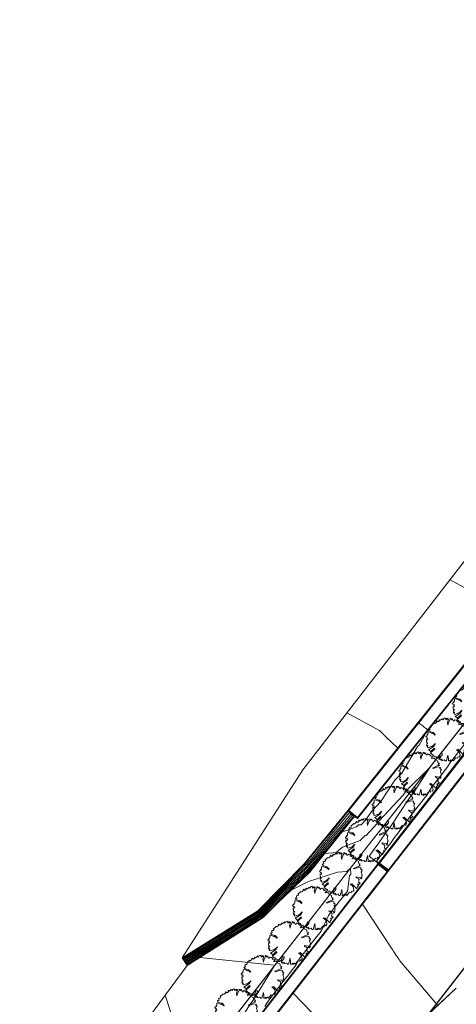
# Model space of a CAD drawing. Header units: metres. Extents: x 3490449 to 3490968, y 5754217 to 5754743.
# Tile 75 of 212: x 3490575 to 3490585, y 5754475 to 5754499. Entities that reach past the tile are written whole.
import ezdxf

# ---------------------------------------------------------------- set-up
doc = ezdxf.new("R2010")
doc.units = ezdxf.units.M
doc.header["$LTSCALE"] = 0.25
doc.linetypes.add('Kartierung-07$0$AUSGEZOGEN', pattern=[0])
for name, color, linetype, lineweight, true_color in [('Kartierung-07$0$$BRUCH', 7, 'Continuous', 18, 0x82563a), ('Kartierung-07$0$$HOEHEN_Haupt', 7, 'Continuous', 18, 0x82563a), ('Kartierung-07$0$$HOEHEN_Mittel', 7, 'Continuous', 18, 0x82563a), ('Kartierung-07$0$B_Gelaendeknick', 7, 'Continuous', 18, 0x82563a), ('Kartierung-07$0$B_Hecke', 7, 'Continuous', 18, 0x82563a), ('Kartierung-07$0$B_Mauer', 7, 'Kartierung-07$0$AUSGEZOGEN', 18, 0x82563a), ('Kartierung-07$0$B_Zaun', 7, 'Kartierung-07$0$AUSGEZOGEN', 18, 0x82563a), ('Kartierung-07$0$Hilfe_DGM', 7, 'Continuous', 18, 0x82563a)]:
    doc.layers.add(name, color=color, linetype=linetype, lineweight=lineweight, true_color=true_color)
doc.layers.add('Kartierung-07$0$B_SW-Leitung_AUS', color=7, linetype='Continuous', true_color=0x82563a)

# ---------------------------------------------------------------- blocks, each defined once
blk = doc.blocks.new('Kartierung-07$0$Hecke')
at = {"layer": 'Kartierung-07$0$B_Hecke'}
blk.add_lwpolyline([(-0.447, -0.197), (-0.472, -0.185), (-0.46, -0.147), (-0.472, -0.147), (-0.485, -0.16), (-0.497, -0.135), (-0.485, -0.122), (-0.485, -0.11), (-0.46, -0.085), (-0.485, -0.085), (-0.497, -0.06), (-0.485, -0.06), (-0.497, -0.035), (-0.497, -0.01), (-0.485, 0.003), (-0.485, -0.01), (-0.472, -0.01), (-0.46, 0.003), (-0.472, 0.04), (-0.497, 0.028), (-0.51, 0.065), (-0.472, 0.09), (-0.485, 0.103), (-0.46, 0.115), (-0.46, 0.14), (-0.46, 0.165), (-0.435, 0.178), (-0.36, 0.14), (-0.347, 0.153), (-0.297, 0.103), (-0.285, 0.115), (-0.335, 0.165), (-0.36, 0.165), (-0.435, 0.203), (-0.447, 0.228), (-0.422, 0.228), (-0.41, 0.24), (-0.422, 0.278), (-0.41, 0.29), (-0.385, 0.29), (-0.372, 0.303), (-0.372, 0.328), (-0.385, 0.328), (-0.322, 0.378), (-0.322, 0.39), (-0.297, 0.378), (-0.26, 0.403), (-0.26, 0.428), (-0.247, 0.44), (-0.222, 0.415), (-0.185, 0.44), (-0.197, 0.465), (-0.185, 0.465), (-0.16, 0.453), (-0.135, 0.478), (-0.122, 0.49), (-0.097, 0.465), (-0.085, 0.49), (-0.072, 0.503), (-0.035, 0.503), (-0.035, 0.465), (-0.022, 0.478), (0.003, 0.503), (0.003, 0.478), (0.015, 0.465), (0.028, 0.49), (0.028, 0.478), (0.003, 0.403), (0.015, 0.34), (0.028, 0.39), (0.065, 0.478), (0.065, 0.503), (0.09, 0.49), (0.09, 0.478), (0.103, 0.465), (0.115, 0.49), (0.128, 0.465), (0.14, 0.44), (0.153, 0.44), (0.178, 0.465), (0.203, 0.453), (0.215, 0.453), (0.24, 0.428), (0.228, 0.415), (0.253, 0.415), (0.278, 0.403), (0.29, 0.39), (0.265, 0.365), (0.265, 0.353), (0.315, 0.365), (0.353, 0.34), (0.353, 0.328), (0.403, 0.303), (0.415, 0.278), (0.415, 0.253), (0.453, 0.24), (0.428, 0.215), (0.453, 0.19), (0.403, 0.178), (0.29, 0.128), (0.303, 0.115), (0.415, 0.153), (0.478, 0.14), (0.465, 0.115), (0.503, 0.09), (0.49, 0.078), (0.49, 0.065), (0.478, 0.04), (0.503, -0.022), (0.49, -0.035), (0.49, -0.097), (0.478, -0.122), (0.453, -0.085), (0.353, -0.072), (0.378, -0.097), (0.403, -0.11), (0.428, -0.135), (0.415, -0.197), (0.453, -0.222), (0.428, -0.247), (0.39, -0.247), (0.415, -0.285), (0.39, -0.297), (0.378, -0.347), (0.365, -0.347), (0.253, -0.235), (0.215, -0.247), (0.253, -0.272), (0.29, -0.31), (0.303, -0.385), (0.278, -0.422), (0.253, -0.41), (0.24, -0.447), (0.203, -0.435), (0.14, -0.51), (0.115, -0.485), (0.078, -0.522), (0.078, -0.485), (0.053, -0.51), (0.028, -0.51), (0.028, -0.46), (0.015, -0.372), (-0.022, -0.51), (-0.047, -0.51), (-0.072, -0.485), (-0.11, -0.497), (-0.135, -0.497), (-0.122, -0.472), (-0.147, -0.46), (-0.16, -0.485), (-0.197, -0.46), (-0.122, -0.372), (-0.122, -0.335), (-0.16, -0.335), (-0.185, -0.41), (-0.235, -0.447), (-0.26, -0.447), (-0.26, -0.41), (-0.31, -0.41), (-0.322, -0.397), (-0.322, -0.372), (-0.347, -0.372), (-0.397, -0.322), (-0.347, -0.272), (-0.297, -0.235), (-0.31, -0.21), (-0.397, -0.297), (-0.41, -0.272), (-0.447, -0.247), (-0.31, -0.16), (-0.31, -0.135), (-0.285, -0.11), (-0.285, -0.097), (-0.36, -0.172), (-0.385, -0.172), (-0.447, -0.197)], dxfattribs=at)

msp = doc.modelspace()

# ---------------------------------------------------------------- linework, layer by layer
at = {"layer": 'Kartierung-07$0$$BRUCH', "ltscale": 0.02}
for p, q in [((3490590.743, 5754488.343), (3490583.278, 5754478.879)), ((3490589.092, 5754485.553), (3490583.661, 5754478.608)), ((3490589.327, 5754485.4), (3490583.869, 5754478.418)), ((3490583.872, 5754478.451), (3490589.297, 5754485.396)), ((3490582.908, 5754479.854), (3490587.002, 5754484.977)), ((3490582.933, 5754479.858), (3490587.002, 5754484.953)), ((3490587.216, 5754484.787), (3490583.144, 5754479.695)), ((3490581.873, 5754478.591), (3490582.908, 5754479.854)), ((3490583.144, 5754479.695), (3490582.933, 5754479.858)), ((3490582.013, 5754478.391), (3490583.053, 5754479.698)), ((3490583.053, 5754479.698), (3490583.144, 5754479.695)), ((3490583.278, 5754478.879), (3490579.057, 5754473.472)), ((3490583.633, 5754478.58), (3490579.431, 5754473.197)), ((3490580.777, 5754477.477), (3490581.873, 5754478.591)), ((3490583.661, 5754478.608), (3490583.633, 5754478.58)), ((3490583.846, 5754478.412), (3490583.633, 5754478.58)), ((3490583.872, 5754478.451), (3490583.661, 5754478.608)), ((3490583.846, 5754478.412), (3490583.872, 5754478.451)), ((3490579.647, 5754473.036), (3490583.846, 5754478.412)), ((3490583.869, 5754478.418), (3490579.648, 5754473.01)), ((3490580.855, 5754477.287), (3490582.013, 5754478.391)), ((3490578.979, 5754476.361), (3490580.777, 5754477.477)), ((3490579.096, 5754476.183), (3490580.855, 5754477.287)), ((3490584.209, 5754474.455), (3490585.485, 5754475.64))]:
    msp.add_line(p, q, dxfattribs=at)
at = {"layer": 'Kartierung-07$0$$HOEHEN_Haupt', "ltscale": 0.02}
for points in [[(3490579.043, 5754476.264), (3490580.123, 5754476.926), (3490580.823, 5754477.364), (3490580.881, 5754477.419), (3490581.332, 5754477.879), (3490581.958, 5754478.469), (3490582.361, 5754478.927), (3490582.509, 5754479.107), (3490583.016, 5754479.673), (3490583.044, 5754479.708), (3490582.931, 5754479.858), (3490582.932, 5754479.859), (3490582.944, 5754479.874), (3490583.124, 5754480.1), (3490583.299, 5754480.318), (3490583.318, 5754480.343), (3490583.349, 5754480.381), (3490583.386, 5754480.428), (3490583.695, 5754480.815), (3490583.701, 5754480.823), (3490583.706, 5754480.829), (3490583.734, 5754480.864), (3490583.737, 5754480.868), (3490583.768, 5754480.907), (3490584.387, 5754481.683), (3490584.538, 5754481.873), (3490584.562, 5754481.903), (3490584.568, 5754481.911), (3490584.595, 5754481.944), (3490584.602, 5754481.954), (3490584.633, 5754481.992), (3490584.641, 5754482.002), (3490584.676, 5754482.045), (3490584.685, 5754482.058), (3490584.724, 5754482.106), (3490584.736, 5754482.121), (3490584.779, 5754482.176), (3490584.793, 5754482.192), (3490584.842, 5754482.254), (3490584.857, 5754482.273), (3490584.912, 5754482.343), (3490584.93, 5754482.365), (3490584.963, 5754482.406), (3490584.965, 5754482.408), (3490584.983, 5754482.431), (3490585.288, 5754482.813), (3490586.116, 5754483.852)], [(3490585.528, 5754480.566), (3490585.231, 5754480.185), (3490585.224, 5754480.177), (3490584.74, 5754479.556), (3490584.636, 5754479.424), (3490584.628, 5754479.414), (3490584.621, 5754479.405), (3490584.59, 5754479.365), (3490584.583, 5754479.355), (3490584.549, 5754479.313), (3490584.385, 5754479.102), (3490584.344, 5754479.05), (3490584.328, 5754479.03), (3490584.153, 5754478.805), (3490584.11, 5754478.75), (3490584.096, 5754478.732), (3490584.049, 5754478.671), (3490583.874, 5754478.448), (3490583.871, 5754478.444), (3490583.859, 5754478.415), (3490583.85, 5754478.405), (3490583.849, 5754478.403), (3490583.827, 5754478.375), (3490583.8, 5754478.34), (3490583.792, 5754478.33), (3490583.537, 5754478.003), (3490583.36, 5754477.776), (3490583.357, 5754477.772), (3490583.17, 5754477.533), (3490582.915, 5754477.205), (3490582.91, 5754477.199), (3490582.903, 5754477.189), (3490582.892, 5754477.176), (3490582.885, 5754477.167), (3490582.879, 5754477.159), (3490582.864, 5754477.14), (3490582.848, 5754477.119), (3490582.845, 5754477.116), (3490582.835, 5754477.102), (3490582.823, 5754477.087), (3490582.811, 5754477.072), (3490582.806, 5754477.065), (3490582.789, 5754477.044), (3490582.785, 5754477.038), (3490582.78, 5754477.032), (3490582.765, 5754477.012), (3490582.76, 5754477.006), (3490582.756, 5754477.001), (3490582.741, 5754476.982), (3490582.737, 5754476.976), (3490582.733, 5754476.972), (3490582.719, 5754476.954), (3490582.715, 5754476.948), (3490582.712, 5754476.944), (3490582.699, 5754476.928), (3490582.694, 5754476.922), (3490582.692, 5754476.918), (3490582.687, 5754476.912), (3490582.674, 5754476.897), (3490582.672, 5754476.894), (3490582.668, 5754476.888), (3490582.429, 5754476.583), (3490581.996, 5754476.026), (3490581.989, 5754476.017), (3490581.973, 5754475.996), (3490581.966, 5754475.987), (3490581.949, 5754475.965), (3490581.941, 5754475.956), (3490581.923, 5754475.932), (3490581.915, 5754475.922), (3490581.895, 5754475.896), (3490581.887, 5754475.885), (3490581.865, 5754475.858), (3490581.857, 5754475.847), (3490581.834, 5754475.818), (3490581.825, 5754475.806), (3490581.8, 5754475.775), (3490581.791, 5754475.762), (3490581.782, 5754475.751), (3490581.756, 5754475.718), (3490581.755, 5754475.717), (3490581.755, 5754475.716), (3490581.746, 5754475.705), (3490581.714, 5754475.665), (3490581.712, 5754475.661), (3490581.562, 5754475.468), (3490581.511, 5754475.403), (3490581.447, 5754475.321), (3490581.248, 5754475.065)], [(3490579.064, 5754473.977), (3490578.574, 5754475.475)]]:
    msp.add_lwpolyline(points, dxfattribs=at)
at = {"layer": 'Kartierung-07$0$$HOEHEN_Mittel', "ltscale": 0.02}
for points in [[(3490585.81, 5754485.068), (3490585.336, 5754485.328)], [(3490586.115, 5754483.846), (3490585.035, 5754482.491), (3490584.991, 5754482.436), (3490584.967, 5754482.406), (3490584.967, 5754482.406), (3490584.925, 5754482.354), (3490584.923, 5754482.351), (3490584.853, 5754482.263), (3490584.852, 5754482.261), (3490584.789, 5754482.183), (3490584.788, 5754482.181), (3490584.733, 5754482.112), (3490584.732, 5754482.111), (3490584.683, 5754482.05), (3490584.683, 5754482.049), (3490584.64, 5754481.995), (3490584.639, 5754481.995), (3490584.601, 5754481.947), (3490584.601, 5754481.947), (3490584.593, 5754481.937), (3490584.62, 5754481.916), (3490584.691, 5754481.861), (3490584.726, 5754481.834), (3490584.747, 5754481.818), (3490584.806, 5754481.773), (3490584.762, 5754481.694), (3490584.604, 5754481.404), (3490584.566, 5754481.371), (3490584.192, 5754480.742), (3490584.029, 5754480.58), (3490583.697, 5754480.07), (3490583.479, 5754479.842), (3490583.334, 5754479.63), (3490583.229, 5754479.517), (3490583.164, 5754479.519), (3490583.116, 5754479.469), (3490582.768, 5754479.34), (3490582.524, 5754479.068), (3490582.47, 5754479.001), (3490581.977, 5754478.442), (3490581.212, 5754477.721), (3490580.904, 5754477.406), (3490580.833, 5754477.34), (3490580.353, 5754477.039), (3490579.056, 5754476.245)], [(3490579.004, 5754476.322), (3490579.435, 5754476.586), (3490580.794, 5754477.436), (3490580.815, 5754477.456), (3490581.692, 5754478.353), (3490581.902, 5754478.55), (3490582.037, 5754478.703), (3490582.462, 5754479.225), (3490582.628, 5754479.411), (3490582.952, 5754479.807), (3490582.916, 5754479.855), (3490582.924, 5754479.866), (3490583.059, 5754480.035), (3490583.115, 5754480.105), (3490583.169, 5754480.173), (3490583.317, 5754480.358), (3490583.326, 5754480.37), (3490583.6, 5754480.713), (3490583.686, 5754480.821), (3490583.687, 5754480.823), (3490583.719, 5754480.863), (3490583.727, 5754480.872), (3490583.746, 5754480.896), (3490583.754, 5754480.907), (3490583.923, 5754481.118), (3490584.54, 5754481.891), (3490584.545, 5754481.898), (3490584.571, 5754481.93), (3490584.577, 5754481.937), (3490584.606, 5754481.974), (3490584.613, 5754481.983), (3490584.646, 5754482.025), (3490584.654, 5754482.034), (3490584.692, 5754482.082), (3490584.7, 5754482.092), (3490584.744, 5754482.147), (3490584.753, 5754482.158), (3490584.803, 5754482.221), (3490584.813, 5754482.233), (3490584.869, 5754482.305), (3490584.88, 5754482.318), (3490584.945, 5754482.399), (3490584.951, 5754482.407), (3490584.957, 5754482.414), (3490584.96, 5754482.419), (3490586.045, 5754483.778)], [(3490579.017, 5754476.303), (3490579.665, 5754476.699), (3490580.804, 5754477.412), (3490580.837, 5754477.444), (3490581.572, 5754478.195), (3490581.921, 5754478.523), (3490582.145, 5754478.778), (3490582.478, 5754479.186), (3490582.758, 5754479.498), (3490582.983, 5754479.774), (3490582.921, 5754479.856), (3490582.927, 5754479.863), (3490583.021, 5754479.981), (3490583.118, 5754480.103), (3490583.212, 5754480.221), (3490583.317, 5754480.353), (3490583.333, 5754480.373), (3490583.529, 5754480.618), (3490583.689, 5754480.819), (3490583.692, 5754480.823), (3490583.715, 5754480.852), (3490583.729, 5754480.87), (3490583.743, 5754480.887), (3490583.759, 5754480.907), (3490584.077, 5754481.306), (3490584.539, 5754481.885), (3490584.55, 5754481.899), (3490584.57, 5754481.924), (3490584.583, 5754481.94), (3490584.605, 5754481.968), (3490584.619, 5754481.986), (3490584.645, 5754482.017), (3490584.661, 5754482.038), (3490584.69, 5754482.074), (3490584.708, 5754482.097), (3490584.741, 5754482.138), (3490584.762, 5754482.164), (3490584.799, 5754482.211), (3490584.822, 5754482.24), (3490584.865, 5754482.294), (3490584.891, 5754482.326), (3490584.94, 5754482.388), (3490584.955, 5754482.407), (3490584.959, 5754482.412), (3490584.968, 5754482.423), (3490585.793, 5754483.457)], [(3490579.03, 5754476.283), (3490579.894, 5754476.813), (3490580.814, 5754477.388), (3490580.859, 5754477.431), (3490581.452, 5754478.037), (3490581.939, 5754478.496), (3490582.253, 5754478.852), (3490582.493, 5754479.146), (3490582.887, 5754479.585), (3490583.013, 5754479.741), (3490582.926, 5754479.857), (3490582.929, 5754479.861), (3490582.982, 5754479.927), (3490583.121, 5754480.102), (3490583.255, 5754480.27), (3490583.318, 5754480.348), (3490583.341, 5754480.377), (3490583.457, 5754480.523), (3490583.692, 5754480.817), (3490583.696, 5754480.823), (3490583.71, 5754480.841), (3490583.731, 5754480.867), (3490583.74, 5754480.878), (3490583.763, 5754480.907), (3490584.232, 5754481.495), (3490584.539, 5754481.879), (3490584.556, 5754481.901), (3490584.569, 5754481.917), (3490584.589, 5754481.942), (3490584.604, 5754481.961), (3490584.626, 5754481.989), (3490584.643, 5754482.01), (3490584.668, 5754482.042), (3490584.688, 5754482.066), (3490584.716, 5754482.102), (3490584.738, 5754482.13), (3490584.77, 5754482.17), (3490584.796, 5754482.202), (3490584.832, 5754482.247), (3490584.861, 5754482.284), (3490584.902, 5754482.334), (3490584.935, 5754482.376), (3490584.959, 5754482.406), (3490584.962, 5754482.41), (3490584.976, 5754482.427), (3490585.54, 5754483.135)], [(3490578.992, 5754476.342), (3490579.206, 5754476.473), (3490580.784, 5754477.46), (3490580.792, 5754477.468), (3490581.812, 5754478.51), (3490581.883, 5754478.577), (3490581.928, 5754478.629), (3490582.447, 5754479.265), (3490582.499, 5754479.323), (3490582.921, 5754479.84), (3490582.91, 5754479.854), (3490582.921, 5754479.868), (3490583.097, 5754480.089), (3490583.112, 5754480.107), (3490583.126, 5754480.124), (3490583.316, 5754480.363), (3490583.318, 5754480.366), (3490583.672, 5754480.809), (3490583.682, 5754480.822), (3490583.683, 5754480.823), (3490583.723, 5754480.874), (3490583.724, 5754480.875), (3490583.749, 5754480.905), (3490583.75, 5754480.906), (3490583.768, 5754480.929), (3490584.094, 5754481.338), (3490583.814, 5754481.607), (3490583.8, 5754481.621), (3490583.785, 5754481.636), (3490583.768, 5754481.652), (3490583.75, 5754481.669), (3490583.731, 5754481.688), (3490583.71, 5754481.708), (3490583.688, 5754481.73), (3490583.664, 5754481.752), (3490583.662, 5754481.754), (3490582.891, 5754482.176)], [(3490581.375, 5754475.236), (3490581.507, 5754475.404), (3490581.612, 5754475.539), (3490581.709, 5754475.664), (3490581.714, 5754475.67), (3490581.734, 5754475.696), (3490581.751, 5754475.718), (3490581.752, 5754475.719), (3490581.753, 5754475.721), (3490581.77, 5754475.743), (3490581.787, 5754475.764), (3490581.806, 5754475.788), (3490581.821, 5754475.808), (3490581.839, 5754475.83), (3490581.853, 5754475.849), (3490581.869, 5754475.87), (3490581.883, 5754475.888), (3490581.899, 5754475.907), (3490581.911, 5754475.924), (3490581.926, 5754475.942), (3490581.938, 5754475.958), (3490581.952, 5754475.975), (3490581.963, 5754475.99), (3490581.976, 5754476.006), (3490581.986, 5754476.02), (3490581.998, 5754476.035), (3490582.278, 5754476.395), (3490582.662, 5754476.886), (3490582.669, 5754476.895), (3490582.673, 5754476.9), (3490582.68, 5754476.91), (3490582.688, 5754476.92), (3490582.692, 5754476.925), (3490582.7, 5754476.934), (3490582.708, 5754476.945), (3490582.713, 5754476.951), (3490582.72, 5754476.961), (3490582.729, 5754476.972), (3490582.735, 5754476.979), (3490582.742, 5754476.989), (3490582.752, 5754477.001), (3490582.758, 5754477.009), (3490582.766, 5754477.019), (3490582.776, 5754477.032), (3490582.783, 5754477.041), (3490582.791, 5754477.051), (3490582.801, 5754477.064), (3490582.81, 5754477.076), (3490582.817, 5754477.085), (3490582.837, 5754477.11), (3490582.843, 5754477.119), (3490582.845, 5754477.121), (3490582.856, 5754477.135), (3490582.878, 5754477.163), (3490582.882, 5754477.169), (3490582.894, 5754477.183), (3490582.9, 5754477.191), (3490582.905, 5754477.198), (3490582.912, 5754477.207), (3490583.077, 5754477.419), (3490583.355, 5754477.774), (3490583.36, 5754477.78), (3490583.622, 5754478.117), (3490583.787, 5754478.328), (3490583.798, 5754478.342), (3490583.816, 5754478.365), (3490583.847, 5754478.405), (3490583.849, 5754478.407), (3490583.854, 5754478.414), (3490583.867, 5754478.444), (3490583.694, 5754478.573), (3490583.656, 5754478.603), (3490583.592, 5754478.657), (3490583.637, 5754478.714), (3490583.663, 5754478.752), (3490583.936, 5754479.101), (3490583.991, 5754479.183), (3490584.231, 5754479.49), (3490584.355, 5754479.676), (3490584.49, 5754479.849), (3490584.782, 5754480.223), (3490584.906, 5754480.415), (3490585.079, 5754480.635), (3490585.279, 5754480.892), (3490585.346, 5754481.001), (3490585.914, 5754481.727)], [(3490581.303, 5754475.151), (3490581.502, 5754475.406), (3490581.662, 5754475.61), (3490581.706, 5754475.667), (3490581.713, 5754475.676), (3490581.722, 5754475.688), (3490581.748, 5754475.72), (3490581.749, 5754475.722), (3490581.751, 5754475.724), (3490581.759, 5754475.734), (3490581.784, 5754475.766), (3490581.811, 5754475.801), (3490581.818, 5754475.81), (3490581.843, 5754475.842), (3490581.85, 5754475.851), (3490581.874, 5754475.882), (3490581.88, 5754475.89), (3490581.902, 5754475.918), (3490581.908, 5754475.926), (3490581.929, 5754475.953), (3490581.935, 5754475.96), (3490581.955, 5754475.985), (3490581.96, 5754475.992), (3490581.978, 5754476.016), (3490581.983, 5754476.022), (3490582.001, 5754476.044), (3490582.128, 5754476.207), (3490582.656, 5754476.883), (3490582.666, 5754476.897), (3490582.671, 5754476.903), (3490582.674, 5754476.907), (3490582.685, 5754476.921), (3490582.69, 5754476.928), (3490582.701, 5754476.941), (3490582.705, 5754476.946), (3490582.711, 5754476.954), (3490582.721, 5754476.968), (3490582.726, 5754476.973), (3490582.733, 5754476.983), (3490582.744, 5754476.996), (3490582.748, 5754477.001), (3490582.756, 5754477.012), (3490582.767, 5754477.026), (3490582.771, 5754477.032), (3490582.781, 5754477.044), (3490582.792, 5754477.058), (3490582.796, 5754477.064), (3490582.809, 5754477.079), (3490582.812, 5754477.083), (3490582.838, 5754477.118), (3490582.842, 5754477.122), (3490582.842, 5754477.123), (3490582.847, 5754477.129), (3490582.878, 5754477.168), (3490582.88, 5754477.17), (3490582.895, 5754477.19), (3490582.898, 5754477.194), (3490582.9, 5754477.196), (3490582.91, 5754477.209), (3490582.984, 5754477.305), (3490583.353, 5754477.776), (3490583.359, 5754477.784), (3490583.708, 5754478.231), (3490583.782, 5754478.327), (3490583.796, 5754478.345), (3490583.804, 5754478.355), (3490583.845, 5754478.406), (3490583.847, 5754478.41), (3490583.85, 5754478.413), (3490583.856, 5754478.427), (3490583.777, 5754478.485), (3490583.643, 5754478.59), (3490583.421, 5754478.778), (3490583.441, 5754478.804), (3490583.533, 5754478.94), (3490583.65, 5754479.089), (3490583.842, 5754479.375), (3490583.93, 5754479.487), (3490584.362, 5754480.137), (3490584.39, 5754480.172), (3490584.45, 5754480.249), (3490584.855, 5754480.878), (3490584.295, 5754480.322), (3490584.227, 5754480.218), (3490583.655, 5754479.616), (3490583.602, 5754479.538), (3490583.348, 5754479.267), (3490583.32, 5754479.268), (3490583.204, 5754479.147), (3490582.781, 5754478.989), (3490582.637, 5754478.859), (3490582.366, 5754478.835), (3490581.996, 5754478.415), (3490581.091, 5754477.563), (3490580.926, 5754477.394), (3490580.843, 5754477.316), (3490580.582, 5754477.152), (3490579.068, 5754476.225)], [(3490585.602, 5754480.652), (3490585.429, 5754480.43), (3490585.235, 5754480.181), (3490585.23, 5754480.176), (3490584.914, 5754479.771), (3490584.639, 5754479.418), (3490584.633, 5754479.411), (3490584.615, 5754479.387), (3490584.596, 5754479.363), (3490584.576, 5754479.337), (3490584.555, 5754479.311), (3490584.453, 5754479.18), (3490584.344, 5754479.04), (3490584.335, 5754479.028), (3490584.228, 5754478.892), (3490584.113, 5754478.744), (3490584.104, 5754478.733), (3490583.978, 5754478.571), (3490583.877, 5754478.442), (3490583.87, 5754478.433), (3490583.863, 5754478.416), (3490583.852, 5754478.402), (3490583.851, 5754478.401), (3490583.838, 5754478.385), (3490583.801, 5754478.337), (3490583.797, 5754478.332), (3490583.452, 5754477.888), (3490583.361, 5754477.772), (3490583.359, 5754477.77), (3490583.263, 5754477.646), (3490582.917, 5754477.203), (3490582.915, 5754477.2), (3490582.905, 5754477.187), (3490582.891, 5754477.169), (3490582.888, 5754477.165), (3490582.879, 5754477.154), (3490582.873, 5754477.146), (3490582.851, 5754477.118), (3490582.847, 5754477.113), (3490582.833, 5754477.095), (3490582.828, 5754477.088), (3490582.813, 5754477.069), (3490582.81, 5754477.066), (3490582.788, 5754477.037), (3490582.786, 5754477.035), (3490582.784, 5754477.032), (3490582.764, 5754477.006), (3490582.762, 5754477.003), (3490582.76, 5754477.001), (3490582.74, 5754476.976), (3490582.738, 5754476.973), (3490582.737, 5754476.971), (3490582.718, 5754476.948), (3490582.717, 5754476.945), (3490582.715, 5754476.944), (3490582.698, 5754476.921), (3490582.696, 5754476.919), (3490582.695, 5754476.917), (3490582.693, 5754476.915), (3490582.676, 5754476.894), (3490582.676, 5754476.893), (3490582.674, 5754476.89), (3490582.58, 5754476.77), (3490581.994, 5754476.017), (3490581.992, 5754476.015), (3490581.97, 5754475.987), (3490581.969, 5754475.985), (3490581.946, 5754475.955), (3490581.944, 5754475.953), (3490581.919, 5754475.921), (3490581.918, 5754475.919), (3490581.891, 5754475.885), (3490581.89, 5754475.883), (3490581.861, 5754475.846), (3490581.86, 5754475.845), (3490581.829, 5754475.805), (3490581.828, 5754475.804), (3490581.795, 5754475.762), (3490581.794, 5754475.761), (3490581.793, 5754475.759), (3490581.758, 5754475.714), (3490581.758, 5754475.714), (3490581.757, 5754475.713), (3490581.715, 5754475.659), (3490581.715, 5754475.659), (3490581.61, 5754475.524), (3490581.841, 5754475.287), (3490582.264, 5754474.853)], [(3490585.61, 5754480.654), (3490585.33, 5754480.294), (3490585.239, 5754480.178), (3490585.237, 5754480.175), (3490585.089, 5754479.986), (3490584.641, 5754479.411), (3490584.639, 5754479.409), (3490584.609, 5754479.37), (3490584.601, 5754479.36), (3490584.568, 5754479.319), (3490584.56, 5754479.308), (3490584.521, 5754479.258), (3490584.344, 5754479.031), (3490584.341, 5754479.026), (3490584.303, 5754478.978), (3490584.115, 5754478.737), (3490584.113, 5754478.734), (3490583.908, 5754478.472), (3490583.88, 5754478.436), (3490583.869, 5754478.422), (3490583.867, 5754478.418), (3490583.853, 5754478.4), (3490583.853, 5754478.399), (3490583.85, 5754478.395), (3490583.803, 5754478.335), (3490583.802, 5754478.333), (3490583.366, 5754477.774), (3490583.361, 5754477.768), (3490583.361, 5754477.767), (3490583.355, 5754477.76), (3490583.259, 5754477.636), (3490583.964, 5754476.566), (3490583.979, 5754476.543), (3490583.998, 5754476.513), (3490584.01, 5754476.495), (3490584.039, 5754476.451), (3490584.044, 5754476.444), (3490584.061, 5754476.418), (3490584.079, 5754476.391), (3490584.104, 5754476.353), (3490584.126, 5754476.32), (3490584.146, 5754476.289), (3490585.05, 5754475.236)], [(3490580.938, 5754475.213), (3490581.01, 5754475.329), (3490581.458, 5754475.902), (3490581.479, 5754475.93), (3490581.525, 5754475.988), (3490581.542, 5754476.017), (3490581.683, 5754476.198), (3490581.752, 5754476.321), (3490582.084, 5754476.747), (3490582.28, 5754476.997), (3490582.453, 5754477.369), (3490582.622, 5754477.586), (3490582.905, 5754477.948), (3490582.951, 5754478.308), (3490582.981, 5754478.347), (3490582.974, 5754478.49), (3490582.887, 5754478.411), (3490582.665, 5754478.391), (3490582.174, 5754478.235), (3490581.974, 5754478.172), (3490581.565, 5754477.964), (3490580.971, 5754477.405), (3490580.948, 5754477.381), (3490580.853, 5754477.292), (3490580.811, 5754477.265), (3490579.081, 5754476.206)], [(3490580.163, 5754474.589), (3490580.606, 5754475.287), (3490580.67, 5754475.369), (3490581.166, 5754476.167), (3490581.17, 5754476.173), (3490581.171, 5754476.173), (3490581.171, 5754476.174), (3490581.185, 5754476.198), (3490581.164, 5754476.189), (3490579.401, 5754476.375), (3490579.094, 5754476.186)]]:
    msp.add_lwpolyline(points, dxfattribs=at)
at = {"layer": 'Kartierung-07$0$B_Gelaendeknick', "ltscale": 0.02, "elevation": 165.77}
msp.add_lwpolyline([(3490585.485, 5754475.64), (3490584.209, 5754474.455)], dxfattribs=at)
at = {"layer": 'Kartierung-07$0$B_Mauer', "ltscale": 0.02}
for points, elevation in [([(3490582.908, 5754479.854), (3490587.002, 5754484.977), (3490591.908, 5754491.09), (3490595.571, 5754495.566), (3490596.276, 5754495.762)], 165.416), ([(3490578.979, 5754476.361), (3490580.777, 5754477.477), (3490581.873, 5754478.591), (3490582.908, 5754479.854)], 165.558), ([(3490582.908, 5754479.854), (3490583.142, 5754479.667)], 165.558)]:
    msp.add_lwpolyline(points, dxfattribs=dict(at, elevation=elevation))
for points in [[(3490597.249, 5754495.32), (3490592.971, 5754489.976), (3490589.327, 5754485.4), (3490583.869, 5754478.418), (3490579.648, 5754473.01), (3490575.409, 5754467.585), (3490572.413, 5754463.796), (3490569.777, 5754460.997), (3490567.149, 5754459.819), (3490564.864, 5754459.453), (3490562.501, 5754459.367), (3490559.694, 5754459.856), (3490553.612, 5754461.712), (3490550.629, 5754463.27), (3490548.113, 5754465.105), (3490548.38, 5754465.546)], [(3490596.418, 5754495.49), (3490595.743, 5754495.302), (3490592.141, 5754490.901), (3490587.236, 5754484.789), (3490583.142, 5754479.667)], [(3490583.064, 5754479.729), (3490582.022, 5754478.457), (3490580.903, 5754477.32), (3490579.084, 5754476.191)], [(3490583.869, 5754478.418), (3490583.633, 5754478.603)]]:
    msp.add_lwpolyline(points, dxfattribs=at)
msp.add_lwpolyline([(3490596.802, 5754495.241), (3490592.737, 5754490.163), (3490589.091, 5754485.586), (3490583.633, 5754478.603, 0.000189), (3490583.633, 5754478.603), (3490579.412, 5754473.195), (3490575.173, 5754467.77), (3490572.186, 5754463.992), (3490569.6, 5754461.246), (3490567.062, 5754460.109), (3490564.835, 5754459.752), (3490562.522, 5754459.668), (3490559.764, 5754460.148), (3490553.726, 5754461.991), (3490550.788, 5754463.526), (3490548.512, 5754465.185), (3490548.637, 5754465.391)], format="xyb", dxfattribs=at)
at = {"layer": 'Kartierung-07$0$B_SW-Leitung_AUS', "ltscale": 0.02}
msp.add_line((3490568.891, 5754454.52), (3490589.047, 5754480.462, -164.299), dxfattribs=at)
at = {"layer": 'Kartierung-07$0$B_Zaun', "ltscale": 0.02}
msp.add_lwpolyline([(3490596.33, 5754495.546), (3490590.743, 5754488.343), (3490583.278, 5754478.879), (3490579.057, 5754473.472), (3490574.819, 5754468.048), (3490571.845, 5754464.287), (3490569.334, 5754461.62), (3490566.875, 5754460.737), (3490564.771, 5754460.4), (3490562.566, 5754460.32), (3490559.915, 5754460.782), (3490553.974, 5754462.595), (3490551.132, 5754464.079), (3490548.71, 5754465.873), (3490547.765, 5754466.509), (3490543.121, 5754469.684), (3490542.599, 5754468.982)], dxfattribs=at)
msp.add_lwpolyline([(3490583.278, 5754478.88, 0.000189), (3490583.278, 5754478.879)], format="xyb", dxfattribs=at)
at = {"layer": 'Kartierung-07$0$Hilfe_DGM', "ltscale": 0.02}
msp.add_lwpolyline([(3490576.349, 5754472.455), (3490579.096, 5754476.183), (3490578.979, 5754476.361), (3490581.84, 5754480.821), (3490586.29, 5754486.557), (3490589.588, 5754491.697), (3490593.412, 5754497.525), (3490592.531, 5754500.885)], dxfattribs=at)

# ---------------------------------------------------------------- block references
at = {"layer": 'Kartierung-07$0$B_Hecke', "ltscale": 0.02}
for p in [(3490585.904, 5754482.334), (3490585.271, 5754481.543), (3490584.63, 5754480.736), (3490583.998, 5754479.935), (3490583.364, 5754479.159), (3490582.75, 5754478.355), (3490582.111, 5754477.548), (3490581.524, 5754476.724), (3490580.891, 5754475.917), (3490580.265, 5754475.12)]:
    msp.add_blockref('Kartierung-07$0$Hecke', p, dxfattribs=at)

doc.saveas('drawing.dxf')
